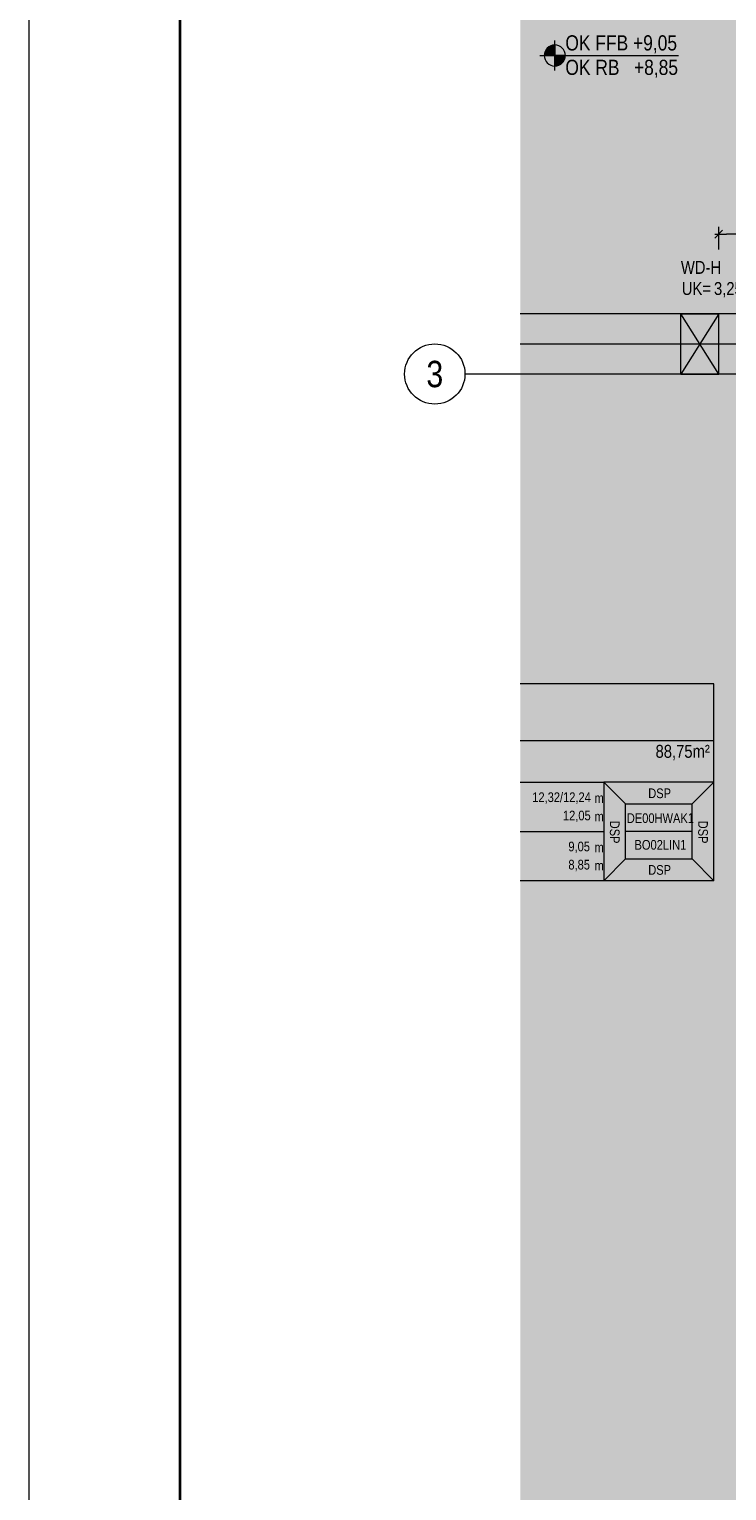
# Model space of a CAD drawing. Extents: x -634 to 300, y 62 to 1102.
# Tile 90 of 125: x -620 to -527, y 614 to 808. Entities that reach past the tile are written whole.
import ezdxf
from ezdxf.enums import TextEntityAlignment as Align
from ezdxf.lldxf.tags import DXFTag

# ---------------------------------------------------------------- set-up
doc = ezdxf.new("R2010")
doc.units = 0
doc.layers.get('0').update_dxf_attribs({"lineweight": 13})
for name, color, linetype, lineweight, true_color in [('30 -34 Innenwände- 11 Durchbruch', 4, 'Continuous', 9, 0x00ffff), ('30 -35 Decken- 1 Konstruktion-Träger- Stahlbeton', 7, 'Continuous', 13, 0x33aa00), ('70 -75 Raumstempel- 1 Raumstempel-A06CPVZWL0', 1, 'Continuous', 50, 0xff0000), ('70 -76 Bemaßung- 2 Allgemein', 9, 'Continuous', 5, 0x808080), ('iwb_Layout Achsbezeichung', 1, 'Continuous', 13, 0xff0000), ('iwb_Layout BA_Markierung', 7, 'Continuous', 9, 0xbadcdc)]:
    doc.layers.add(name, color=color, linetype=linetype, lineweight=lineweight, true_color=true_color)
for name, color, linetype, lineweight in [('70 -71 Achsen- 1 Gebäudeachsen', 7, 'STRICHPUNKT2-A06CPW00L0', 18), ('70 -72 Beschriftung- 5 Höhenkoten-A06CPVZXL0', 7, 'Continuous', 15), ('iwb_Plankopf Rahmen', 7, 'Continuous', 35)]:
    doc.layers.add(name, color=color, linetype=linetype, lineweight=lineweight)
doc.styles.get("Standard").update_dxf_attribs({"font": 'ARIALN.TTF'})
tags = doc.linetypes.add('grob-A06CPVZVL0', pattern=[14, 3, -8, 3]).pattern_tags.tags
tags[8:9] = [DXFTag(74, 4), DXFTag(75, 0), DXFTag(340, '0'), DXFTag(46, 0.0), DXFTag(50, 0.0), DXFTag(44, 0.0), DXFTag(45, 0.0)]
tags[6:7] = [DXFTag(74, 4), DXFTag(75, 0), DXFTag(340, '0'), DXFTag(46, 0.0), DXFTag(50, 0.0), DXFTag(44, 0.0), DXFTag(45, 0.0)]
tags[4:5] = [DXFTag(74, 4), DXFTag(75, 0), DXFTag(340, '0'), DXFTag(46, 0.0), DXFTag(50, 0.0), DXFTag(44, 0.0), DXFTag(45, 0.0)]
tags = doc.linetypes.add('STRICHPUNKT2', pattern=[12.7, 6.35, -3.175, 0, -3.175]).pattern_tags.tags
tags[10:11] = [DXFTag(74, 4), DXFTag(75, 0), DXFTag(340, '0'), DXFTag(46, 0.0), DXFTag(50, 0.0), DXFTag(44, 0.0), DXFTag(45, 0.0)]
tags[8:9] = [DXFTag(74, 4), DXFTag(75, 0), DXFTag(340, '0'), DXFTag(46, 0.0), DXFTag(50, 0.0), DXFTag(44, 0.0), DXFTag(45, 0.0)]
tags[6:7] = [DXFTag(74, 4), DXFTag(75, 0), DXFTag(340, '0'), DXFTag(46, 0.0), DXFTag(50, 0.0), DXFTag(44, 0.0), DXFTag(45, 0.0)]
tags[4:5] = [DXFTag(74, 4), DXFTag(75, 0), DXFTag(340, '0'), DXFTag(46, 0.0), DXFTag(50, 0.0), DXFTag(44, 0.0), DXFTag(45, 0.0)]
tags = doc.linetypes.add('STRICHPUNKT2-A06CPW00L0', pattern=[12.7, 6.35, -3.175, 0, -3.175]).pattern_tags.tags
tags[10:11] = [DXFTag(74, 4), DXFTag(75, 0), DXFTag(340, '0'), DXFTag(46, 0.0), DXFTag(50, 0.0), DXFTag(44, 0.0), DXFTag(45, 0.0)]
tags[8:9] = [DXFTag(74, 4), DXFTag(75, 0), DXFTag(340, '0'), DXFTag(46, 0.0), DXFTag(50, 0.0), DXFTag(44, 0.0), DXFTag(45, 0.0)]
tags[6:7] = [DXFTag(74, 4), DXFTag(75, 0), DXFTag(340, '0'), DXFTag(46, 0.0), DXFTag(50, 0.0), DXFTag(44, 0.0), DXFTag(45, 0.0)]
tags[4:5] = [DXFTag(74, 4), DXFTag(75, 0), DXFTag(340, '0'), DXFTag(46, 0.0), DXFTag(50, 0.0), DXFTag(44, 0.0), DXFTag(45, 0.0)]

# ---------------------------------------------------------------- blocks, each defined once
blk = doc.blocks.new('Polygon-A06CPVZPL0')
at = {"color": 0, "linetype": 'ByBlock', "lineweight": -2, "ltscale": 0.13}
blk.add_solid([(-490.31, 86.03), (-554.53, 85.86), (-490.15, 1071.44), (-554.53, 1071.44)], dxfattribs=at)
blk = doc.blocks.new('Referenz-A06CPW02L0')
at = {"layer": '30 -34 Innenwände- 11 Durchbruch', "color": 0, "linetype": 'Continuous', "ltscale": 0.13}
for p, q in [((-533.23, 769.88), (-528.23, 769.88)), ((-528.23, 769.88), (-533.23, 761.88)), ((-528.23, 761.88), (-533.23, 769.88)), ((-533.23, 761.88), (-533.23, 769.88)), ((-528.23, 761.88), (-528.23, 769.88)), ((-533.23, 761.88), (-528.23, 761.88))]:
    blk.add_line(p, q, dxfattribs=at)
for points in [[(-533.23, 761.88), (-533.23, 769.88), (-530.73, 765.88)], [(-528.23, 769.88), (-528.23, 761.88), (-530.73, 765.88)]]:
    blk.add_solid(points, dxfattribs=at)
at = {"layer": '30 -35 Decken- 1 Konstruktion-Träger- Stahlbeton', "color": 0, "linetype": 'grob-A06CPVZVL0', "lineweight": -2, "ltscale": 0.13}
for p, q in [((3.97, 769.88), (-554.53, 769.88)), ((3.97, 761.88), (-554.53, 761.88))]:
    blk.add_line(p, q, dxfattribs=at)
at = {"layer": '70 -71 Achsen- 1 Gebäudeachsen', "color": 0, "linetype": 'STRICHPUNKT2-A06CPW00L0', "ltscale": 0.18}
blk.add_line((-554.53, 765.88), (92.91, 765.88), dxfattribs=at)
at = {"layer": '70 -72 Beschriftung- 5 Höhenkoten-A06CPVZXL0', "color": 0, "linetype": 'Continuous', "ltscale": 0.15}
for p, q in [((-549.96, 802.15), (-549.96, 806.15)), ((-549.96, 804.15), (-549.96, 805.55)), ((-549.96, 805.55), (-549.96, 804.15)), ((-551.96, 804.15), (-533.55, 804.15)), ((-551.36, 804.15), (-549.96, 804.15)), ((-549.96, 804.15), (-551.36, 804.15)), ((-548.56, 804.15), (-549.96, 804.15)), ((-549.96, 804.15), (-549.96, 802.75)), ((-549.96, 804.15), (-548.56, 804.15)), ((-549.96, 802.75), (-549.96, 804.15))]:
    blk.add_line(p, q, dxfattribs=at)
for major_axis in [(0, 1.4), (1.4, 0), (-1.4, 0), (0, -1.4)]:
    blk.add_ellipse((-549.96, 804.15), major_axis=major_axis, ratio=1, start_param=0, end_param=1.570796, dxfattribs=at)
at = {"layer": '70 -72 Beschriftung- 5 Höhenkoten-A06CPVZXL0', "color": 0, "lineweight": 0}
for points in [[(-551.09, 804.15), (-551.2, 804.78), (-551.09, 804.97)], [(-550.95, 804.15), (-551.09, 804.97), (-550.95, 805.14)], [(-551.09, 804.15), (-551.09, 804.97), (-550.95, 804.15)], [(-550.78, 804.15), (-550.95, 805.14), (-550.78, 805.28)], [(-550.95, 804.15), (-550.95, 805.14), (-550.78, 804.15)], [(-550.59, 804.15), (-550.78, 805.28), (-550.59, 805.4)], [(-550.78, 804.15), (-550.78, 805.28), (-550.59, 804.15)], [(-550.39, 804.15), (-550.59, 805.4), (-550.39, 805.48)], [(-550.59, 804.15), (-550.59, 805.4), (-550.39, 804.15)], [(-550.17, 804.15), (-550.39, 805.48), (-550.17, 805.53)], [(-550.39, 804.15), (-550.39, 805.48), (-550.17, 804.15)], [(-549.96, 804.15), (-550.17, 805.53), (-549.96, 805.55)], [(-550.17, 804.15), (-550.17, 805.53), (-549.96, 804.15)], [(-551.34, 804.15), (-551.36, 804.15), (-551.34, 804.37)], [(-551.29, 804.15), (-551.34, 804.37), (-551.29, 804.58)], [(-551.34, 804.15), (-551.34, 804.37), (-551.29, 804.15)], [(-551.2, 804.15), (-551.29, 804.58), (-551.2, 804.78)], [(-551.29, 804.15), (-551.29, 804.58), (-551.2, 804.15)], [(-551.2, 804.15), (-551.2, 804.78), (-551.09, 804.15)], [(-549.96, 802.75), (-549.96, 804.15), (-549.74, 802.77)], [(-549.74, 802.77), (-549.96, 804.15), (-549.74, 804.15)], [(-549.74, 802.77), (-549.74, 804.15), (-549.52, 802.82)], [(-549.52, 802.82), (-549.74, 804.15), (-549.52, 804.15)], [(-549.52, 802.82), (-549.52, 804.15), (-549.32, 802.9)], [(-549.32, 802.9), (-549.52, 804.15), (-549.32, 804.15)], [(-549.32, 802.9), (-549.32, 804.15), (-549.13, 803.02)], [(-549.13, 803.02), (-549.32, 804.15), (-549.13, 804.15)], [(-549.13, 803.02), (-549.13, 804.15), (-548.97, 803.16)], [(-548.97, 803.16), (-549.13, 804.15), (-548.97, 804.15)], [(-548.97, 803.16), (-548.97, 804.15), (-548.82, 803.33)], [(-548.82, 803.33), (-548.97, 804.15), (-548.82, 804.15)], [(-548.82, 803.33), (-548.82, 804.15), (-548.71, 803.51)], [(-548.71, 803.51), (-548.82, 804.15), (-548.71, 804.15)], [(-548.71, 803.51), (-548.71, 804.15), (-548.62, 803.72)], [(-548.62, 803.72), (-548.71, 804.15), (-548.62, 804.15)], [(-548.62, 803.72), (-548.62, 804.15), (-548.57, 803.93)], [(-548.57, 803.93), (-548.62, 804.15), (-548.57, 804.15)], [(-548.57, 803.93), (-548.57, 804.15), (-548.56, 804.15)]]:
    blk.add_solid(points, dxfattribs=at)
at = {"layer": '70 -75 Raumstempel- 1 Raumstempel-A06CPVZWL0', "color": 0, "lineweight": 9}
for p, q in [((-528.85, 720.78), (-554.53, 720.78)), ((-528.85, 694.64), (-528.85, 720.78)), ((-528.85, 713.19), (-554.53, 713.19)), ((-554.53, 707.71), (-543.45, 707.71)), ((-540.57, 704.82), (-543.45, 707.71)), ((-528.85, 707.71), (-543.45, 707.71)), ((-543.45, 707.71), (-543.45, 694.64)), ((-531.74, 704.82), (-528.85, 707.71)), ((-540.57, 697.54), (-540.57, 704.82)), ((-540.57, 704.82), (-531.74, 704.82)), ((-531.74, 697.54), (-531.74, 704.82)), ((-554.53, 701.18), (-543.45, 701.18)), ((-531.74, 701.18), (-540.57, 701.18)), ((-540.57, 697.54), (-543.45, 694.64)), ((-540.57, 697.54), (-531.74, 697.54)), ((-531.74, 697.54), (-528.85, 694.64)), ((-528.85, 694.64), (-554.53, 694.64))]:
    blk.add_line(p, q, dxfattribs=at)
at = {"layer": '70 -76 Bemaßung- 2 Allgemein', "color": 0, "linetype": 'Continuous', "ltscale": 0.13}
for p, q in [((-528.76, 779.89), (-527.7, 780.95)), ((-528.73, 780.42), (-527.17, 780.42)), ((-528.23, 778.42), (-528.23, 781.42)), ((-492.09, 780.42), (-527.17, 780.42))]:
    blk.add_line(p, q, dxfattribs=at)
at = {"layer": '30 -34 Innenwände- 11 Durchbruch', "color": 0, "linetype": 'ByBlock', "ltscale": 0.13, "char_height": 1.7117, "attachment_point": 1}
for s, insert in [('{\\fArial Narrow;WD-H}', (-533.24, 776.88)), ('{\\fArial Narrow;UK=}', (-533.12, 774.08)), ('{\\fArial Narrow;3,25m}', (-528.85, 774.08))]:
    blk.add_mtext(s, dxfattribs=dict(at, insert=insert))
at = {"layer": '70 -72 Beschriftung- 5 Höhenkoten-A06CPVZXL0', "color": 0, "linetype": 'Continuous', "ltscale": 0.15, "char_height": 2.0138, "attachment_point": 1}
for s, insert in [('{\\fArial Narrow;OK FFB +9,05}', (-548.56, 806.83)), ('{\\fArial Narrow;OK RB   +8,85}', (-548.56, 803.58))]:
    blk.add_mtext(s, dxfattribs=dict(at, insert=insert))
at = {"layer": '70 -75 Raumstempel- 1 Raumstempel-A06CPVZWL0', "color": 0, "linetype": 'Continuous', "ltscale": 0.5, "attachment_point": 1}
for s, insert, char_height, rotation in [('{\\fArial Narrow;88,75m²}', (-536.6, 712.66), 1.7117, 0), ('{\\fArial Narrow;12,32/12,24}', (-552.95, 706.36), 1.2838, 0), ('{\\fArial Narrow;DSP}', (-537.57, 706.88), 1.2838, 0), ('{\\fArial Narrow;m}', (-544.69, 706.24), 1.2838, 0), ('{\\fArial Narrow;12,05}', (-548.88, 703.93), 1.2838, 0), ('{\\fArial Narrow;m}', (-544.69, 703.8), 1.2838, 0), ('{\\fArial Narrow;DSP}', (-541.37, 702.6), 1.2838, 270), ('{\\fArial Narrow;DE00HWAK1}', (-540.41, 703.58), 1.2838, 0), ('{\\fArial Narrow;DSP}', (-529.66, 702.6), 1.2838, 270), ('{\\fArial Narrow;9,05}', (-548.16, 699.82), 1.2838, 0), ('{\\fArial Narrow;m}', (-544.69, 699.7), 1.2838, 0), ('{\\fArial Narrow;BO02LIN1}', (-539.39, 700.04), 1.2838, 0), ('{\\fArial Narrow;8,85}', (-548.16, 697.41), 1.2838, 0), ('{\\fArial Narrow;m}', (-544.69, 697.28), 1.2838, 0), ('{\\fArial Narrow;DSP}', (-537.57, 696.71), 1.2838, 0)]:
    blk.add_mtext(s, dxfattribs=dict(at, insert=insert, char_height=char_height, rotation=rotation))

msp = doc.modelspace()

# ---------------------------------------------------------------- linework, layer by layer
at = {"layer": 'iwb_Layout Achsbezeichung', "linetype": 'STRICHPUNKT2', "lineweight": 13, "ltscale": 0.39}
msp.add_line((-554.53, 761.88), (-561.87, 761.88), dxfattribs=at)
at = {"layer": 'iwb_Layout Achsbezeichung', "ltscale": 0.39}
msp.add_circle((-565.87, 761.88), 4, dxfattribs=at)
at = {"layer": 'iwb_Plankopf Rahmen', "color": 8, "lineweight": 13, "ltscale": 0.13, "true_color": 0x808080}
msp.add_lwpolyline([(300.35, 62.43), (-619.65, 62.43), (-619.65, 1102.43), (300.35, 1102.43), (300.35, 62.43)], close=True, dxfattribs=at)
at = {"layer": 'iwb_Plankopf Rahmen', "ltscale": 0.35}
msp.add_lwpolyline([(-599.65, 67.43), (-599.65, 1097.43), (295.35, 1097.43), (295.35, 67.43), (-599.65, 67.43)], close=True, dxfattribs=at)

# ---------------------------------------------------------------- block references
at = {"color": 8, "lineweight": 13, "ltscale": 0.13, "true_color": 0x808080}
msp.add_blockref('Referenz-A06CPW02L0', (0, 0), dxfattribs=at)
at = {"layer": 'iwb_Layout BA_Markierung', "ltscale": 0.13}
msp.add_blockref('Polygon-A06CPVZPL0', (0, 0), dxfattribs=at)

# ---------------------------------------------------------------- texts
at = {"layer": 'iwb_Layout Achsbezeichung', "ltscale": 0.39}
msp.add_text('3', height=3.5, dxfattribs=at).set_placement((-565.87, 761.88), align=Align.MIDDLE_CENTER)

doc.saveas('drawing.dxf')
